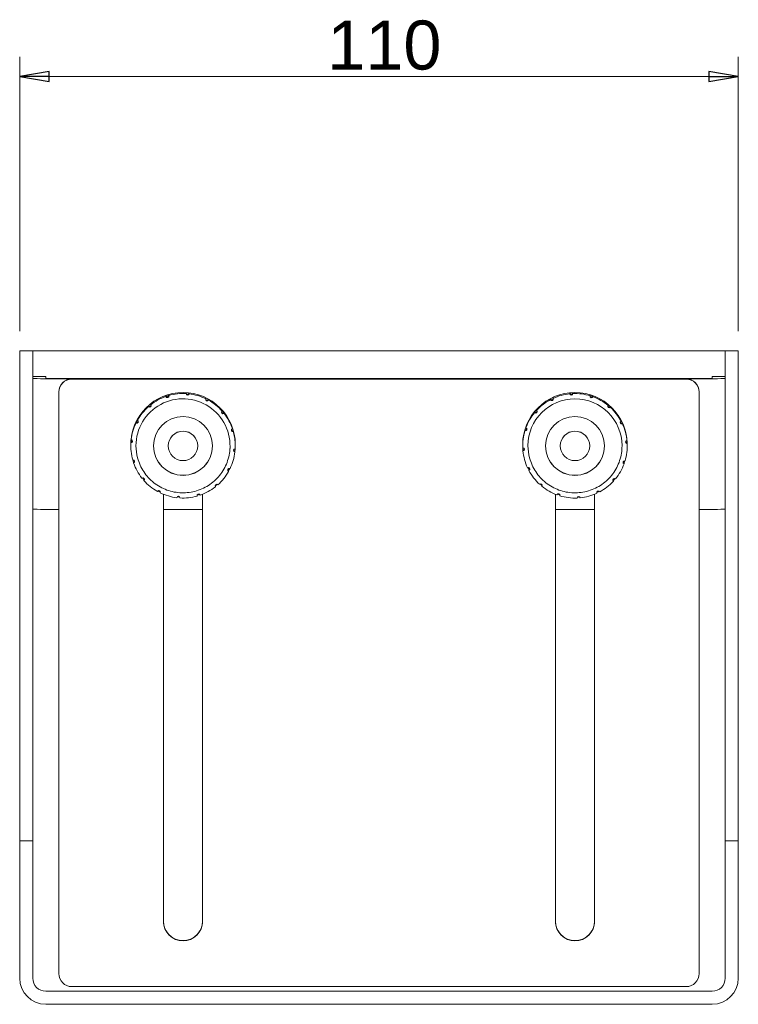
# Model space of a CAD drawing. Header units: millimetres. Extents: x 31 to 1284, y 4 to 863.
# Tile 3 of 5: x 745 to 855, y 291 to 442. Entities that reach past the tile are written whole.
import ezdxf

# ---------------------------------------------------------------- set-up
doc = ezdxf.new("R2010")
doc.units = ezdxf.units.MM
doc.header["$LTSCALE"] = 3
doc.layers.get('0').update_dxf_attribs({"lineweight": 15})
doc.layers.add('Dimension (ISO)', color=7, linetype='Continuous', lineweight=25)
doc.layers.add('가시적 모서리(ISO)', color=7, linetype='Continuous', lineweight=18)
doc.styles.add('HC-TECH', font='arial.ttf')
doc.dimstyles.new('HC-TECH', dxfattribs={"dimscale": 3, "dimtxt": 2.5, "dimasz": 1.5, "dimexe": 1, "dimexo": 1, "dimgap": 0.3, "dimtad": 1, "dimtoh": 1, "dimrnd": 1e-08, "dimtxsty": 'HC-TECH', "dimblk": 'Filled-1', "dimcen": 0.09, "dimdle": 8, "dimclrd": 150, "dimclre": 150, "dimclrt": 196, "dimadec": 1, "dimazin": 3, "dimtfac": 0.72, "dimtmove": 0, "dimatfit": 3, "dimldrblk": 'Filled-2', "dimfxl": 0, "dimtolj": 1, "dimlwd": 5, "dimlwe": 5, "dimarcsym": 0})

# ---------------------------------------------------------------- blocks, each defined once
blk = doc.blocks.new('Filled-1')
at = {"color": 0}
for p, q in [((0, 0), (-1, 0.167)), ((-1, 0.167), (-1, -0.167)), ((-1, 0), (0, 0)), ((-1, -0.167), (0, 0))]:
    blk.add_line(p, q, dxfattribs=at)
at = {"color": 0, "flags": 128}
blk.add_lwpolyline([(-1, -0.167), (0, 0)], dxfattribs=at)
at = {"color": 0}
blk.add_solid([(-1, -0.167), (0, 0), (-1, 0.167), (-1, -0.167)], dxfattribs=at)
blk = doc.blocks.new('*D31')
at = {"layer": 'Defpoints', "color": 0, "linetype": 'Continuous'}
for p in [(854.55, 433.1), (744.55, 391.1), (854.55, 391.1)]:
    blk.add_point(p, dxfattribs=at)
at = {"layer": 'Dimension (ISO)', "color": 150, "linetype": 'Continuous', "lineweight": 5}
for p, q in [((744.55, 394.1), (744.55, 436.1)), ((854.55, 394.1), (854.55, 436.1)), ((749.05, 433.1), (850.05, 433.1))]:
    blk.add_line(p, q, dxfattribs=at)
at = {"layer": 'Dimension (ISO)', "color": 150, "linetype": 'Continuous', "lineweight": 5, "xscale": 4.5, "yscale": 4.5, "zscale": 4.5, "rotation": 180}
blk.add_blockref('Filled-1', (744.55, 433.1), dxfattribs=at)
at = {"layer": 'Dimension (ISO)', "color": 150, "linetype": 'Continuous', "lineweight": 5, "xscale": 4.5, "yscale": 4.5, "zscale": 4.5}
blk.add_blockref('Filled-1', (854.55, 433.1), dxfattribs=at)
at = {"layer": 'Dimension (ISO)', "color": 196, "linetype": 'Continuous', "lineweight": 9, "insert": (791.63, 441.66), "char_height": 7.5, "attachment_point": 1, "style": 'HC-TECH'}
blk.add_mtext('\\A1;110', dxfattribs=at)
blk = doc.blocks.new('Filled-2')
at = {"color": 0}
for p, q in [((0, 0), (-1, 0.25)), ((-1, 0.25), (-1, -0.25)), ((-1, 0), (0, 0)), ((-1, -0.25), (0, 0))]:
    blk.add_line(p, q, dxfattribs=at)
at = {"color": 0, "flags": 128}
blk.add_lwpolyline([(-1, -0.25), (0, 0)], dxfattribs=at)
at = {"color": 0}
blk.add_solid([(-1, -0.25), (0, 0), (-1, 0.25), (-1, -0.25)], dxfattribs=at)

msp = doc.modelspace()

# ---------------------------------------------------------------- linework, layer by layer
at = {"layer": '가시적 모서리(ISO)'}
for p, q in [((746.549, 391.097), (744.549, 391.097)), ((744.549, 384.967), (744.549, 391.097)), ((746.549, 391.097), (748.549, 391.097)), ((746.549, 391.097), (746.549, 384.967)), ((748.549, 391.097), (850.549, 391.097)), ((850.549, 391.097), (852.549, 391.097)), ((852.549, 384.967), (852.549, 391.097)), ((854.549, 391.097), (852.549, 391.097)), ((854.549, 391.097), (854.549, 384.967)), ((748.549, 387.174), (746.549, 387.174)), ((748.549, 387.174), (748.549, 387.174)), ((748.549, 386.901), (748.549, 387.174)), ((848.549, 386.863), (750.549, 386.863)), ((750.549, 386.824), (848.549, 386.824)), ((846.549, 386.824), (752.549, 386.824)), ((752.549, 386.785), (846.549, 386.785)), ((850.549, 387.174), (850.549, 387.174)), ((850.549, 387.174), (852.549, 387.174)), ((850.549, 386.901), (850.549, 387.174)), ((744.549, 322.226), (744.549, 384.967)), ((746.549, 322.226), (746.549, 384.967)), ((750.549, 384.824), (750.549, 384.785)), ((750.549, 295.802), (750.549, 384.785)), ((766.922, 384.128), (766.922, 384.264)), ((767.38, 384.408), (767.38, 384.272)), ((770.014, 384.558), (770.014, 384.694)), ((770.492, 384.652), (770.492, 384.516)), ((828.755, 384.532), (828.755, 384.668)), ((829.234, 384.701), (829.234, 384.565)), ((831.862, 384.23), (831.862, 384.366)), ((848.549, 384.785), (848.549, 384.824)), ((848.549, 384.785), (848.549, 295.802)), ((852.549, 384.967), (852.549, 322.226)), ((854.549, 384.967), (854.549, 322.226)), ((764.598, 382.992), (764.598, 382.856)), ((773.035, 383.772), (773.035, 383.908)), ((773.46, 383.686), (773.46, 383.55)), ((825.769, 383.622), (825.769, 383.759)), ((826.199, 383.972), (826.199, 383.836)), ((832.317, 384.213), (832.317, 384.077)), ((834.617, 382.762), (834.617, 382.898)), ((764.23, 382.548), (764.23, 382.684)), ((775.525, 381.891), (775.525, 382.027)), ((775.833, 381.659), (775.833, 381.523)), ((823.359, 381.64), (823.359, 381.776)), ((823.674, 382.138), (823.674, 382.002)), ((834.979, 382.583), (834.979, 382.447)), ((762.348, 380.058), (762.348, 380.194)), ((762.57, 380.619), (762.57, 380.483)), ((836.6, 380.352), (836.6, 380.488)), ((836.814, 380.058), (836.814, 379.922)), ((777.105, 379.199), (777.105, 379.335)), ((777.249, 378.878), (777.249, 378.742)), ((821.891, 378.886), (821.891, 379.022)), ((822.043, 379.477), (822.043, 379.341)), ((761.549, 376.573), (761.549, 376.748)), ((761.562, 377.037), (761.562, 377.174)), ((761.605, 377.652), (761.605, 377.515)), ((777.549, 376.573), (777.549, 376.748)), ((821.549, 376.573), (821.549, 376.748)), ((837.51, 377.366), (837.51, 377.502)), ((837.543, 377.024), (837.543, 376.888)), ((837.549, 376.573), (837.549, 376.748)), ((767.299, 376.553), (767.299, 376.563)), ((771.799, 376.553), (771.799, 376.563)), ((777.493, 375.766), (777.493, 375.63)), ((821.588, 375.779), (821.588, 375.916)), ((827.299, 376.553), (827.299, 376.563)), ((831.799, 376.553), (831.799, 376.563)), ((761.993, 373.946), (761.993, 374.082)), ((837.055, 373.941), (837.055, 373.805)), ((776.528, 372.799), (776.528, 372.663)), ((822.498, 372.794), (822.498, 372.93)), ((763.573, 371.255), (763.573, 371.391)), ((835.424, 371.28), (835.424, 371.144)), ((766.063, 369.374), (766.063, 369.51)), ((774.5, 370.426), (774.5, 370.29)), ((824.481, 370.384), (824.481, 370.52)), ((832.899, 369.446), (832.899, 369.309)), ((766.549, 303.801), (766.549, 369.158)), ((769.084, 368.588), (769.084, 368.623)), ((771.718, 369.01), (771.718, 368.874)), ((772.549, 369.158), (772.549, 303.801)), ((826.549, 303.801), (826.549, 369.158)), ((827.236, 368.916), (827.236, 369.052)), ((829.864, 368.607), (829.864, 368.581)), ((832.549, 369.158), (832.549, 303.801)), ((772.549, 366.828), (766.549, 366.828)), ((832.549, 366.828), (826.549, 366.828)), ((744.549, 322.226), (744.549, 316.097)), ((746.549, 316.097), (746.549, 322.226)), ((852.549, 322.226), (852.549, 316.097)), ((854.549, 316.097), (854.549, 322.226)), ((744.549, 315.569), (744.549, 316.097)), ((746.549, 316.097), (744.549, 316.097)), ((744.549, 315.569), (744.549, 307.479)), ((746.549, 316.097), (746.549, 315.569)), ((746.549, 307.479), (746.549, 315.569)), ((852.549, 315.569), (852.549, 316.097)), ((854.549, 316.097), (852.549, 316.097)), ((852.549, 315.569), (852.549, 307.479)), ((854.549, 316.097), (854.549, 315.569)), ((854.549, 307.479), (854.549, 315.569)), ((744.549, 303.006), (744.549, 307.479)), ((746.549, 307.479), (746.549, 303.006)), ((852.549, 303.006), (852.549, 307.479)), ((854.549, 307.479), (854.549, 303.006)), ((744.549, 295.097), (744.549, 303.006)), ((746.549, 295.097), (746.549, 303.006)), ((852.549, 303.006), (852.549, 295.097)), ((854.549, 295.097), (854.549, 303.006)), ((850.549, 293.097), (748.549, 293.097)), ((846.549, 293.802), (752.549, 293.802)), ((748.549, 291.097), (850.549, 291.097))]:
    msp.add_line(p, q, dxfattribs=at)
for centre, radius, start, end in [((748.549, 295.097), 4, 180, 270), ((748.549, 295.097), 2, 180, 270), ((850.549, 295.097), 2, 270, 0), ((850.549, 295.097), 4, 270, 0)]:
    msp.add_arc(centre, radius, start, end, dxfattribs=at)
for centre, major_axis, ratio, start_param, end_param in [((750.549, 386.901), (-4, 0), 0.01944, 0, 1.5707963), ((750.549, 386.901), (-2, 0), 0.01944, 0, 1.5707963), ((752.549, 384.824), (-2, 0), 0.999811, 4.712389, 6.2831853), ((752.549, 384.785), (-2, 0), 0.999811, 4.712389, 6.2831853), ((846.549, 384.824), (2, 0), 0.999811, 0, 1.5707963), ((846.549, 384.785), (2, 0), 0.999811, 0, 1.5707963), ((848.549, 386.901), (4, 0), 0.01944, 4.712389, 6.2831853), ((848.549, 386.901), (2, 0), 0.01944, 4.712389, 6.2831853), ((769.549, 376.748), (-8, 0), 0.999811, 3.1415927, 6.2831853), ((769.549, 376.709), (8, 0), 0.999811, 1.8453783, 1.9053805), ((767.15, 384.203), (0.24, 0), 0.999811, 3.4611763, 6.5727678), ((767.15, 384.339), (0.24, 0), 0.999811, 3.4611763, 5.9956872), ((769.549, 376.573), (8, 0), 0.999811, 1.5126814, 1.8453783), ((770.253, 384.54), (0.24, 0), 0.999811, 3.0684772, 6.1800687), ((769.549, 376.709), (8, 0), 0.999811, 1.4526792, 1.5126814), ((770.253, 384.676), (0.24, 0), 0.999811, 3.2147081, 6.1800687), ((769.549, 376.573), (8, 0), 0.999811, 1.1199824, 1.4526792), ((829.549, 376.748), (-8, 0), 0.999811, 3.1415927, 6.2831853), ((829.549, 376.573), (8, 0), 0.999811, 1.6701621, 2.0028589), ((829.549, 376.709), (8, 0), 0.999811, 1.6101599, 1.6701621), ((828.995, 384.688), (0.24, 0), 0.999811, 3.2259579, 6.2288212), ((828.995, 384.552), (0.24, 0), 0.999811, 3.2259579, 6.3375494), ((829.549, 376.573), (8, 0), 0.999811, 1.277463, 1.6101599), ((829.549, 376.709), (8, 0), 0.999811, 1.2174608, 1.277463), ((769.549, 376.573), (-7.2, 0), 0.999811, 3.0534766, 6.2831853), ((769.549, 376.709), (8, 0), 0.999811, 2.2380774, 2.2980796), ((764.412, 382.704), (0.24, 0), 0.999811, 3.8538754, 6.9654669), ((764.412, 382.841), (0.24, 0), 0.999811, 3.8538754, 5.9956872), ((769.549, 376.573), (8, 0), 0.999811, 1.9053805, 2.2380774), ((773.249, 383.665), (-0.24, 0), 0.999811, 5.8173708, 8.9289623), ((773.249, 383.801), (-0.24, 0), 0.999811, 0.2874981, 2.645777), ((769.549, 376.709), (8, 0), 0.999811, 1.0599801, 1.1199824), ((769.549, 376.573), (8, 0), 0.999811, 0.7272833, 1.0599801), ((829.549, 376.573), (-7.2, 0), 0.999811, 3.1415927, 6.2831853), ((829.549, 376.573), (8, 0), 0.999811, 2.0628612, 2.395558), ((829.549, 376.709), (8, 0), 0.999811, 2.0028589, 2.0628612), ((825.983, 383.733), (0.24, 0), 0.999811, 3.618657, 6.7302485), ((825.983, 383.869), (0.24, 0), 0.999811, 3.618657, 5.9956872), ((832.091, 384.157), (0.24, 0), 0.999811, 2.8332588, 5.9448503), ((832.091, 384.293), (0.24, 0), 0.999811, 3.4290908, 5.9448503), ((829.549, 376.573), (8, 0), 0.999811, 0.884764, 1.2174608), ((834.8, 382.607), (-0.24, 0), 0.999811, 5.5821524, 8.6937439), ((829.549, 376.709), (8, 0), 0.999811, 0.8247617, 0.884764), ((769.549, 376.573), (8, 0), 0.999811, 2.2980796, 2.6307764), ((775.682, 381.709), (-0.24, 0), 0.999811, 5.4246717, 8.5362632), ((775.682, 381.845), (-0.24, 0), 0.999811, 0.2874981, 2.2530779), ((769.549, 376.709), (8, 0), 0.999811, 0.667281, 0.7272833), ((769.549, 376.573), (8, 0), 0.999811, 0.3345842, 0.667281), ((829.549, 376.573), (-8, 0), 0.999811, 5.5971529, 5.9298498), ((829.549, 376.709), (8, 0), 0.999811, 2.395558, 2.4555603), ((823.514, 381.823), (0.24, 0), 0.999811, 4.011356, 7.1229476), ((823.514, 381.959), (0.24, 0), 0.999811, 4.011356, 5.9956872), ((834.8, 382.743), (-0.24, 0), 0.999811, 0.2874981, 2.4105586), ((829.549, 376.573), (8, 0), 0.999811, 0.4920649, 0.8247617), ((769.549, 376.573), (-8, 0), 0.999811, 5.8323713, 6.1650682), ((769.549, 376.709), (8, 0), 0.999811, 2.6307764, 2.6907787), ((762.456, 380.272), (0.24, 0), 0.999811, 4.2465745, 7.358166), ((762.456, 380.408), (0.24, 0), 0.999811, 4.2465745, 5.9956872), ((836.71, 380.139), (-0.24, 0), 0.999811, 5.1894533, 8.3010448), ((836.71, 380.275), (-0.24, 0), 0.999811, 0.2874981, 2.0178595), ((829.549, 376.709), (8, 0), 0.999811, 0.4320626, 0.4920649), ((829.549, 376.573), (8, 0), 0.999811, 0.0993658, 0.4320626), ((769.549, 376.563), (-2.25, 0), 0.999811, 3.1415927, 6.2831853), ((777.181, 378.972), (-0.24, 0), 0.999811, 5.0319726, 8.1435641), ((777.181, 379.108), (-0.24, 0), 0.999811, 0.2874981, 1.8603788), ((769.549, 376.709), (8, 0), 0.999811, 0.2745819, 0.3345842), ((769.549, 376.573), (8, 0), 0.999811, 6.2250704, 6.5577673), ((829.549, 376.573), (-8, 0), 0.999811, 5.989852, 6.3225488), ((829.549, 376.709), (-8, 0), 0.999811, 5.9298498, 5.989852), ((821.964, 379.114), (0.24, 0), 0.999811, 4.4040551, 7.5156467), ((821.964, 379.25), (0.24, 0), 0.999811, 4.4040551, 5.9956872), ((829.549, 376.563), (-2.25, 0), 0.999811, 3.1415927, 6.2831853), ((769.549, 376.573), (-8, 0), 0.999811, 6.2250704, 6.5577673), ((769.549, 376.709), (-8, 0), 0.999811, 6.1650682, 6.2250704), ((761.58, 377.277), (0.24, 0), 0.999811, 4.6392735, 7.7508651), ((761.58, 377.413), (0.24, 0), 0.999811, 4.6392735, 5.9956872), ((829.549, 376.573), (8, 0), 0.999811, 5.989852, 6.3225488), ((837.53, 377.127), (-0.24, 0), 0.999811, 4.7967542, 7.9083457), ((837.53, 377.263), (-0.24, 0), 0.999811, 0.2874981, 1.6251604), ((829.549, 376.709), (8, 0), 0.999811, 0.0393635, 0.0993658), ((769.549, 376.563), (4.5, 0), 0.999811, 3.1426729, 6.2821051), ((769.549, 376.573), (8, 0), 0.999811, 5.8323713, 6.1650682), ((777.518, 375.869), (-0.24, 0), 0.999811, 4.6392735, 7.7508651), ((777.518, 376.005), (-0.24, 0), 0.999811, 0.2874981, 1.4676798), ((769.549, 376.709), (8, 0), 0.999811, 6.1650682, 6.2080807), ((821.568, 376.019), (0.24, 0), 0.999811, 4.7967542, 7.9083457), ((829.549, 376.709), (-8, 0), 0.999811, 0.0563632, 0.0993658), ((821.568, 376.155), (0.24, 0), 0.999811, 4.7967542, 5.9956872), ((829.549, 376.573), (-8, 0), 0.999811, 0.0993658, 0.4320626), ((829.549, 376.563), (4.5, 0), 0.999811, 3.1426729, 6.2821051), ((761.917, 374.174), (0.24, 0), 0.999811, 5.0319726, 8.1435641), ((769.549, 376.709), (-8, 0), 0.999811, 0.2912653, 0.3345842), ((761.917, 374.31), (0.24, 0), 0.999811, 5.0319726, 5.9956872), ((769.549, 376.573), (-8, 0), 0.999811, 0.3345842, 0.667281), ((829.549, 376.573), (8, 0), 0.999811, 5.5971529, 5.9298498), ((837.134, 374.032), (-0.24, 0), 0.999811, 4.4040551, 7.5156467), ((837.134, 374.168), (-0.24, 0), 0.999811, 0.2874981, 1.2324613), ((829.549, 376.709), (8, 0), 0.999811, 5.9298498, 5.9732121), ((769.549, 376.573), (-8, 0), 0.999811, 2.2980796, 2.6307764), ((776.642, 372.874), (-0.24, 0), 0.999811, 4.2465745, 7.358166), ((776.642, 373.01), (-0.24, 0), 0.999811, 0.2874981, 1.0749807), ((769.549, 376.709), (-8, 0), 0.999811, 2.6307764, 2.6746172), ((822.388, 373.007), (0.24, 0), 0.999811, 5.1894533, 8.3010448), ((829.549, 376.709), (-8, 0), 0.999811, 0.4482919, 0.4920649), ((822.388, 373.143), (0.24, 0), 0.999811, 5.1894533, 5.9956872), ((829.549, 376.573), (-8, 0), 0.999811, 0.4920649, 0.8247617), ((763.416, 371.437), (0.24, 0), 0.999811, 5.4246717, 8.5362632), ((769.549, 376.709), (-8, 0), 0.999811, 0.6824271, 0.7272833), ((763.416, 371.573), (0.24, 0), 0.999811, 5.4246717, 5.9956872), ((769.549, 376.573), (-8, 0), 0.999811, 0.7272833, 1.0599801), ((774.686, 370.441), (-0.24, 0), 0.999811, 3.8538754, 6.9654669), ((824.298, 370.539), (0.24, 0), 0.999811, 5.5821524, 8.6937439), ((829.549, 376.709), (-8, 0), 0.999811, 0.838874, 0.884764), ((829.549, 376.573), (-8, 0), 0.999811, 2.0628612, 2.395558), ((835.584, 371.323), (-0.24, 0), 0.999811, 4.011356, 7.1229476), ((835.584, 371.459), (-0.24, 0), 0.999811, 0.2874981, 0.8397623), ((829.549, 376.709), (-8, 0), 0.999811, 2.395558, 2.4405235), ((765.849, 369.481), (0.24, 0), 0.999811, 5.8173708, 8.9289623), ((769.549, 376.709), (-8, 0), 0.999811, 1.0720116, 1.1199824), ((765.849, 369.617), (0.24, 0), 0.999811, 5.8173708, 5.9956872), ((769.549, 376.573), (-8, 0), 0.999811, 1.1199824, 1.4526792), ((771.948, 368.943), (-0.24, 0), 0.999811, 3.4611763, 6.5727678), ((769.549, 376.573), (-8, 0), 0.999811, 1.9053805, 2.2380774), ((774.686, 370.577), (-0.24, 0), 0.999811, 0.2874981, 0.6822816), ((769.549, 376.709), (-8, 0), 0.999811, 2.2380774, 2.2841086), ((824.298, 370.675), (0.24, 0), 0.999811, 5.5821524, 5.9956872), ((829.549, 376.573), (-8, 0), 0.999811, 0.884764, 1.2174608), ((827.007, 368.989), (-0.24, 0), 0.999811, 2.8332588, 5.9448503), ((829.549, 376.573), (-8, 0), 0.999811, 1.6701621, 2.0028589), ((833.115, 369.413), (-0.24, 0), 0.999811, 3.618657, 6.7302485), ((833.115, 369.549), (-0.24, 0), 0.999811, 0.2874981, 0.4470632), ((829.549, 376.709), (-8, 0), 0.999811, 2.0028589, 2.0510258), ((768.845, 368.605), (-0.24, 0), 0.999811, 3.0684772, 6.1800687), ((769.549, 376.709), (-8, 0), 0.999811, 1.4596052, 1.5086999), ((769.549, 376.573), (-8, 0), 0.999811, 1.5126814, 1.8453783), ((769.549, 376.709), (-8, 0), 0.999811, 1.8453783, 1.8953793), ((771.948, 369.079), (-0.24, 0), 0.999811, 0.2874981, 0.2895825), ((829.549, 376.709), (-8, 0), 0.999811, 1.2276982, 1.277463), ((827.007, 369.125), (0.24, 0), 0.999811, 5.9748515, 5.9956872), ((829.549, 376.573), (-8, 0), 0.999811, 1.277463, 1.6101599), ((830.103, 368.594), (-0.24, 0), 0.999811, 3.2259579, 6.3375494), ((829.549, 376.709), (-8, 0), 0.999811, 1.6144712, 1.6635318), ((750.549, 366.905), (-4, 0), 0.01944, 0, 1.5707963), ((848.549, 366.905), (4, 0), 0.01944, 4.712389, 6.2831853), ((769.549, 303.839), (-3, 0), 0.999811, 0, 3.1415927), ((769.549, 303.801), (3, 0), 0.999811, 3.1415927, 6.2831853), ((829.549, 303.839), (-3, 0), 0.999811, 0, 3.1415927), ((829.549, 303.801), (3, 0), 0.999811, 3.1415927, 6.2831853), ((752.549, 295.802), (-2, 0), 0.999811, 0, 1.5707963), ((846.549, 295.802), (2, 0), 0.999811, 4.712389, 6.2831853)]:
    msp.add_ellipse(centre, major_axis=major_axis, ratio=ratio, start_param=start_param, end_param=end_param, dxfattribs=at)
for centre, major_axis in [((769.549, 376.553), (4.5, 0)), ((829.549, 376.553), (-4.5, 0)), ((769.549, 376.553), (2.25, 0)), ((829.549, 376.553), (-2.25, 0))]:
    msp.add_ellipse(centre, major_axis=major_axis, ratio=0.999811, dxfattribs=at)
for points, knots in [([(776.749, 376.573), (776.749, 375.805), (776.625, 375.037), (776.142, 373.58), (775.783, 372.89), (774.866, 371.658), (774.308, 371.116), (773.049, 370.235), (772.349, 369.897), (770.878, 369.456), (770.107, 369.355), (768.571, 369.4), (767.807, 369.546), (766.364, 370.071), (765.685, 370.45), (764.48, 371.403), (763.955, 371.977), (763.111, 373.26), (762.793, 373.969), (762.432, 375.318), (762.349, 375.945), (762.349, 376.573)], [6.1950693, 6.1950693, 6.1950693, 6.1950693, 6.5150537, 6.5150537, 6.8350411, 6.8350411, 7.1550366, 7.1550366, 7.475042, 7.475042, 7.7950551, 7.7950551, 8.1150707, 8.1150707, 8.4350826, 8.4350826, 8.7550862, 8.7550862, 9.07508, 9.07508, 9.336662, 9.336662, 9.336662, 9.336662]), ([(836.749, 376.573), (836.749, 375.805), (836.625, 375.037), (836.142, 373.58), (835.783, 372.89), (834.866, 371.658), (834.308, 371.116), (833.049, 370.235), (832.349, 369.897), (830.878, 369.456), (830.107, 369.355), (828.571, 369.4), (827.807, 369.546), (826.364, 370.071), (825.685, 370.45), (824.48, 371.403), (823.955, 371.977), (823.111, 373.26), (822.793, 373.969), (822.432, 375.318), (822.349, 375.945), (822.349, 376.573)], [2.4255592, 2.4255592, 2.4255592, 2.4255592, 2.7455435, 2.7455435, 3.065531, 3.065531, 3.3855265, 3.3855265, 3.7055319, 3.7055319, 4.0255449, 4.0255449, 4.3455605, 4.3455605, 4.6655725, 4.6655725, 4.9855761, 4.9855761, 5.3055699, 5.3055699, 5.5671518, 5.5671518, 5.5671518, 5.5671518])]:
    msp.add_open_spline(points, degree=3, knots=knots, dxfattribs=at)

# ---------------------------------------------------------------- dimensions: what is measured, and where the dimension line sits
at = {"layer": 'Dimension (ISO)', "color": 150, "linetype": 'Continuous', "lineweight": 9}
dim = msp.add_linear_dim(base=(854.549, 433.097), p1=(744.549, 391.097), p2=(854.549, 391.097), angle=180, dimstyle='HC-TECH', override={"dimgap": 0.3, "dimtoh": 0, "dimdec": 2, "dimtol": 0, "dimlim": 0, "dimtp": 0, "dimtm": 0, "dimtdec": 2, "dimtofl": 0, "dimatfit": 1}, dxfattribs=at)
dim.commit()
dim.dimension.update_dxf_attribs({"geometry": '*D31', "text_midpoint": (799.549, 433.097), "dimtype": 160})

doc.saveas('drawing.dxf')
